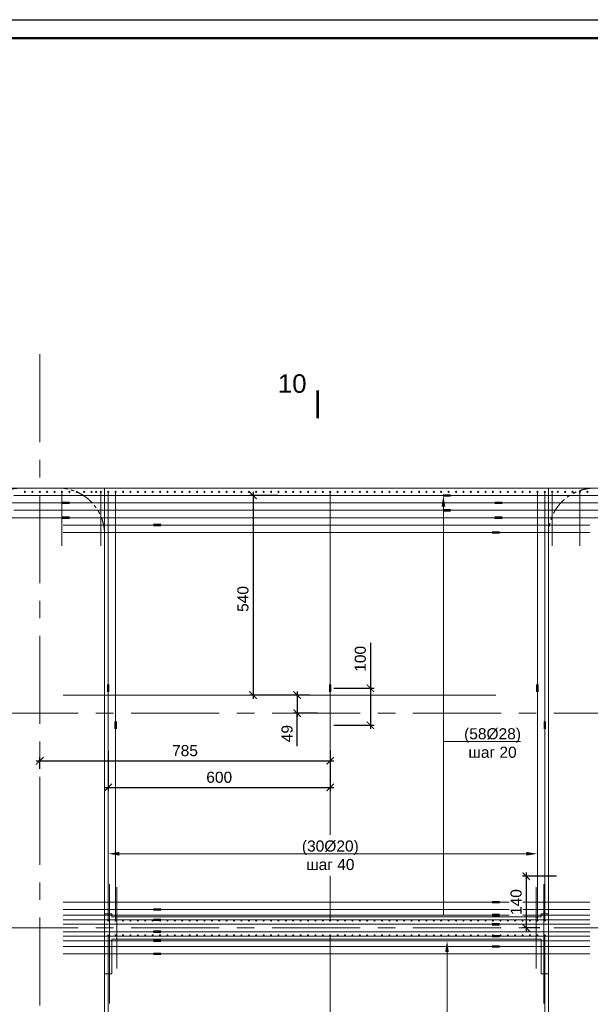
# Model space of a CAD drawing. Header units: millimetres. Extents: x 561702 to 1059369, y 439612 to 517164.
# Tile 10 of 12: x 888523 to 903945, y 490527 to 517164. Entities that reach past the tile are written whole.
import ezdxf
from ezdxf import colors
from ezdxf.entities.mleader import LeaderData, LeaderLine
from ezdxf.enums import TextEntityAlignment as Align
from ezdxf.math import Vec2, Vec3

# ---------------------------------------------------------------- set-up
doc = ezdxf.new("R2010")
doc.units = ezdxf.units.MM
doc.linetypes.add('PHANTOM', pattern=[63.5, 31.75, -6.35, 6.35, -6.35, 6.35, -6.35])
doc.linetypes.add('осевая', pattern=[50.8, 31.75, -6.35, 6.35, -6.35])
for name, color, linetype, lineweight in [('Арматура', 7, 'Continuous', 50), ('бетон_25', 2, 'Continuous', 25), ('Выноски и размеры', 7, 'Continuous', 9), ('ГТО-2_Размеры', 7, 'Continuous', 15), ('Отдел_Разрезы. Сечения. Узлы', 7, 'Continuous', 15)]:
    doc.layers.add(name, color=color, linetype=linetype, lineweight=lineweight)
doc.layers.add('Оси', color=1, linetype='осевая')
doc.layers.add('штамп(текст)', color=7, linetype='Continuous')
doc.styles.add('arial', font='arial.ttf')
doc.styles.add('Arial 3', font='arial.ttf', dxfattribs={"height": 3})
doc.styles.get("Standard").update_dxf_attribs({"font": 'arial.ttf'})
doc.styles.add('ариал 0.9', font='arial.ttf', dxfattribs={"width": 0.9})
doc.styles.add('Рогун1', font='arial.ttf')
doc.dimstyles.new('100 мм', dxfattribs={"dimscale": 100, "dimtxt": 3.5, "dimasz": 2, "dimexe": 1, "dimexo": 1, "dimgap": 1.2, "dimtad": 1, "dimdec": 0, "dimlfac": 0.1, "dimrnd": 0.0001, "dimtxsty": 'Рогун1', "dimblk": 'ARCHTICK', "dimcen": 2.5, "dimdle": 1, "dimaunit": 1, "dimadec": 1, "dimazin": 0, "dimtfac": 1, "dimtdec": 0, "dimtmove": 1, "dimatfit": 3, "dimldrblk": 'ARCHTICK', "dimfxl": 1, "dimtfill": 1, "dimarcsym": 0})

# ---------------------------------------------------------------- blocks, each defined once
blk = doc.blocks.new('*U18')
blk.add_lwpolyline([(5, -5), (-836, -5), (-836, 589), (5, 589)], close=True)
at = {"lineweight": 50}
blk.add_lwpolyline([(0, 0), (-816, 0), (-816, 584), (0, 584)], close=True, dxfattribs=at)
at = {"style": 'arial'}
blk.add_attdef('ФОРМАТ', (-36, -3.63), '', height=2.5, dxfattribs=at)
at = {"layer": 'штамп(текст)', "style": 'arial', "flags": 4}
for tag, height, p in [('Номер', 5, (-60.62, 47.59)), ('Стадия', 3.5, (-42.7, 18.69)), ('Лист', 3.5, (-27.97, 18.69)), ('Листов', 3.5, (-9.45, 18.69)), ('Отдел', 1.8, (-23.21, 1.04)), ('Год', 1.8, (-6.88, 1.05))]:
    blk.add_attdef(tag, text='', height=height, dxfattribs=at).set_placement(p, align=Align.CENTER)
at = {"layer": 'штамп(текст)', "lineweight": 30, "flags": 104}
blk.add_attdef('Объект', text='', height=3.5, dxfattribs=at).set_placement((-60.79, 42), align=Align.TOP_CENTER)
at = {"layer": 'штамп(текст)', "style": 'arial', "flags": 4}
for tag, p in [('Разраб', (-164.12, 26.34)), ('Пров', (-164.12, 21.4)), ('Утвердил1', (-184.87, 11.1)), ('Нач.отд', (-164.12, 10.85)), ('Нк', (-164.12, 6.4)), ('Утвердил', (-184.87, 0.96)), ('ФИО_утв', (-164.12, 1.09))]:
    blk.add_attdef(tag, p, '', height=2.5, dxfattribs=at)
at = {"layer": 'штамп(текст)', "lineweight": 30, "flags": 104}
for tag, p in [('Комплект', (-84.04, 22.95)), ('НазваниеЛиста', (-84.91, 8.24))]:
    blk.add_attdef(tag, text='', height=3.5, dxfattribs=at).set_placement(p, align=Align.MIDDLE_CENTER)
blk = doc.blocks.new('_ArchTick')
at = {"color": 0, "linetype": 'ByBlock', "const_width": 0.15}
blk.add_lwpolyline([(-0.5, -0.5), (0.5, 0.5)], dxfattribs=at)
blk = doc.blocks.new('*D37')
at = {"layer": 'Defpoints', "color": 0, "lineweight": 30, "transparency": 16777216}
for p in [(896915, 497489), (896915, 497115), (889065, 496800)]:
    blk.add_point(p, dxfattribs=at)
at = {"layer": 'ГТО-2_Размеры', "color": 0, "lineweight": -2, "transparency": 16777216}
for p, q in [((896915, 497389), (896915, 497015)), ((888965, 497115), (897015, 497115)), ((889065, 496900), (889065, 497215))]:
    blk.add_line(p, q, dxfattribs=at)
at = {"layer": 'ГТО-2_Размеры', "color": 0, "lineweight": -2, "transparency": 16777216, "xscale": 200, "yscale": 200, "zscale": 200, "rotation": 180}
blk.add_blockref('_ArchTick', (889065, 497115), dxfattribs=at)
at = {"layer": 'ГТО-2_Размеры', "color": 0, "lineweight": -2, "transparency": 16777216, "xscale": 200, "yscale": 200, "zscale": 200}
blk.add_blockref('_ArchTick', (896915, 497115), dxfattribs=at)
at = {"layer": 'ГТО-2_Размеры', "color": 0, "transparency": 16777216, "insert": (892990, 497388), "char_height": 300, "attachment_point": 5, "style": 'Рогун1'}
blk.add_mtext('785', dxfattribs=at)
blk = doc.blocks.new('*D38')
at = {"layer": 'Defpoints', "color": 0, "lineweight": 30, "transparency": 16777216}
for p in [(896464, 498892), (896023, 498402), (896675, 498402)]:
    blk.add_point(p, dxfattribs=at)
at = {"layer": 'ГТО-2_Размеры', "color": 0, "lineweight": -2, "transparency": 16777216}
for p, q in [((896023, 498992), (896023, 498302)), ((896364, 498892), (895923, 498892)), ((896575, 498402), (895923, 498402)), ((896023, 497508), (896023, 498402))]:
    blk.add_line(p, q, dxfattribs=at)
at = {"layer": 'ГТО-2_Размеры', "color": 0, "lineweight": -2, "transparency": 16777216, "xscale": 200, "yscale": 200, "zscale": 200}
for p, rotation in [((896023, 498892), 90), ((896023, 498402), 270)]:
    blk.add_blockref('_ArchTick', p, dxfattribs=dict(at, rotation=rotation))
at = {"layer": 'ГТО-2_Размеры', "color": 0, "transparency": 16777216, "insert": (895750, 497849), "char_height": 300, "attachment_point": 5, "rotation": 90, "style": 'Рогун1'}
blk.add_mtext('49', dxfattribs=at)
blk = doc.blocks.new('*D39')
at = {"layer": 'Defpoints', "color": 0, "lineweight": 30, "transparency": 16777216}
for p in [(890915, 497488), (896915, 497115), (896915, 496395)]:
    blk.add_point(p, dxfattribs=at)
at = {"layer": 'ГТО-2_Размеры', "color": 0, "lineweight": -2, "transparency": 16777216}
for p, q in [((890915, 497388), (890915, 496295)), ((896915, 497015), (896915, 496295)), ((890815, 496395), (897015, 496395))]:
    blk.add_line(p, q, dxfattribs=at)
at = {"layer": 'ГТО-2_Размеры', "color": 0, "lineweight": -2, "transparency": 16777216, "xscale": 200, "yscale": 200, "zscale": 200, "rotation": 180}
blk.add_blockref('_ArchTick', (890915, 496395), dxfattribs=at)
at = {"layer": 'ГТО-2_Размеры', "color": 0, "lineweight": -2, "transparency": 16777216, "xscale": 200, "yscale": 200, "zscale": 200}
blk.add_blockref('_ArchTick', (896915, 496395), dxfattribs=at)
at = {"layer": 'ГТО-2_Размеры', "color": 0, "transparency": 16777216, "insert": (893915, 496668), "char_height": 300, "attachment_point": 5, "style": 'Рогун1'}
blk.add_mtext('600', dxfattribs=at)
blk = doc.blocks.new('*D40')
at = {"layer": 'Defpoints', "color": 0, "lineweight": 30, "transparency": 16777216}
for p in [(895595, 504292), (894830, 498892), (896023, 498892)]:
    blk.add_point(p, dxfattribs=at)
at = {"layer": 'ГТО-2_Размеры', "color": 0, "lineweight": -2, "transparency": 16777216}
for p, q in [((895495, 504292), (894730, 504292)), ((894830, 504392), (894830, 498792)), ((895923, 498892), (894730, 498892))]:
    blk.add_line(p, q, dxfattribs=at)
at = {"layer": 'ГТО-2_Размеры', "color": 0, "lineweight": -2, "transparency": 16777216, "xscale": 200, "yscale": 200, "zscale": 200}
for p, rotation in [((894830, 504292), 90), ((894830, 498892), 270)]:
    blk.add_blockref('_ArchTick', p, dxfattribs=dict(at, rotation=rotation))
at = {"layer": 'ГТО-2_Размеры', "color": 0, "transparency": 16777216, "insert": (894557, 501492), "char_height": 300, "attachment_point": 5, "rotation": 90, "style": 'Рогун1'}
blk.add_mtext('540', dxfattribs=at)
blk = doc.blocks.new('*D41')
at = {"layer": 'Defpoints', "color": 0, "lineweight": 30, "transparency": 16777216}
for p in [(896915, 499077), (896915, 498076), (898002, 498076)]:
    blk.add_point(p, dxfattribs=at)
at = {"layer": 'ГТО-2_Размеры', "color": 0, "lineweight": -2, "transparency": 16777216}
for p, q in [((898002, 500310), (898002, 499077)), ((897015, 499077), (898102, 499077)), ((898002, 499177), (898002, 497976)), ((897015, 498076), (898102, 498076))]:
    blk.add_line(p, q, dxfattribs=at)
at = {"layer": 'ГТО-2_Размеры', "color": 0, "lineweight": -2, "transparency": 16777216, "xscale": 200, "yscale": 200, "zscale": 200}
for p, rotation in [((898002, 499077), 90), ((898002, 498076), 270)]:
    blk.add_blockref('_ArchTick', p, dxfattribs=dict(at, rotation=rotation))
at = {"layer": 'ГТО-2_Размеры', "color": 0, "transparency": 16777216, "insert": (897729, 499873), "char_height": 300, "attachment_point": 5, "rotation": 90, "style": 'Рогун1'}
blk.add_mtext('100', dxfattribs=at)
blk = doc.blocks.new('*D62')
at = {"layer": 'Defpoints', "color": 0, "lineweight": 30, "transparency": 16777216}
for p in [(903135, 493992), (902215, 492592), (902685, 492592)]:
    blk.add_point(p, dxfattribs=at)
at = {"layer": 'ГТО-2_Размеры', "color": 0, "lineweight": -2, "transparency": 16777216}
for p, q in [((903035, 493992), (902115, 493992)), ((902215, 494092), (902215, 492492)), ((902585, 492592), (902115, 492592))]:
    blk.add_line(p, q, dxfattribs=at)
at = {"layer": 'ГТО-2_Размеры', "color": 0, "lineweight": -2, "transparency": 16777216, "xscale": 200, "yscale": 200, "zscale": 200}
for p, rotation in [((902215, 493992), 90), ((902215, 492592), 270)]:
    blk.add_blockref('_ArchTick', p, dxfattribs=dict(at, rotation=rotation))
at = {"layer": 'ГТО-2_Размеры', "color": 0, "transparency": 16777216, "insert": (901941, 493292), "char_height": 300, "attachment_point": 5, "rotation": 90, "style": 'Рогун1', "bg_fill": 3, "box_fill_scale": 1.1, "bg_fill_color": 256, "bg_fill_true_color": 13158600, "bg_fill_transparency": 0}
blk.add_mtext('140', dxfattribs=at)

msp = doc.modelspace()

# ---------------------------------------------------------------- linework, layer by layer
at = {"color": 6, "lineweight": 20}
for points in [[(888365.1345593, 504291.607733), (900065.1345593, 504291.607733)], [(899965.1345593, 504311.607733), (900165.1345593, 504311.607733)], [(899965.1345593, 504271.607733), (900165.1345593, 504271.607733)], [(900065.1345593, 504291.607733), (911765.1345593, 504291.607733)], [(878065.1345593, 504091.607733), (889765.1345593, 504091.607733)], [(889665.1345593, 504111.607733), (889865.1345593, 504111.607733)], [(889665.1345593, 504071.607733), (889865.1345593, 504071.607733)], [(889765.1345593, 504091.607733), (901465.1345593, 504091.607733)], [(901365.1345593, 504111.607733), (901565.1345593, 504111.607733)], [(901365.1345593, 504071.607733), (901565.1345593, 504071.607733)], [(901465.1345593, 504091.607733), (913165.1345593, 504091.607733)], [(888365.1345593, 503891.607733), (900065.1345593, 503891.607733)], [(889665.1345593, 503711.607733), (889865.1345593, 503711.607733)], [(899965.1345593, 503911.607733), (900165.1345593, 503911.607733)], [(899965.1345593, 503871.607733), (900165.1345593, 503871.607733)], [(900065.1345593, 503891.607733), (911765.1345593, 503891.607733)], [(901365.1345593, 503711.607733), (901565.1345593, 503711.607733)], [(878065.1345593, 503691.607733), (889765.1345593, 503691.607733)], [(889665.1345593, 503671.607733), (889865.1345593, 503671.607733)], [(889765.1345593, 503691.607733), (901465.1345593, 503691.607733)], [(892135.1345594, 503511.607733), (892335.1345594, 503511.607733)], [(892135.1345594, 503471.607733), (892335.1345594, 503471.607733)], [(892235.1345594, 503491.607733), (903935.1345594, 503491.607733)], [(901365.1345593, 503671.607733), (901565.1345593, 503671.607733)], [(901465.1345593, 503691.607733), (913165.1345593, 503691.607733)], [(889695.134559, 503291.607733), (901395.134559, 503291.607733)], [(901295.134559, 503311.607733), (901495.134559, 503311.607733)], [(901295.134559, 503271.607733), (901495.134559, 503271.607733)], [(889695.1346002, 498891.607733), (901395.1346002, 498891.607733)], [(889695.1346002, 493291.6077329), (901395.1346002, 493291.6077329)], [(892135.1346006, 493111.6077329), (892335.1346006, 493111.6077329)], [(892135.1346006, 493071.6077329), (892335.1346006, 493071.6077329)], [(892235.1346006, 493091.6077329), (903935.1346006, 493091.6077329)], [(901295.1346002, 493311.6077329), (901495.1346002, 493311.6077329)], [(901295.1346002, 493271.6077329), (901495.1346002, 493271.6077329)], [(889695.1346002, 492941.6077329), (901395.1346002, 492941.6077329)], [(892135.1346006, 492831.607733), (892335.1346006, 492831.607733)], [(892135.1346006, 492791.607733), (892335.1346006, 492791.607733)], [(892235.1346006, 492811.607733), (903935.1346006, 492811.607733)], [(901295.1346002, 492961.6077329), (901495.1346002, 492961.6077329)], [(901295.1346002, 492921.6077329), (901495.1346002, 492921.6077329)], [(889695.1346002, 492691.607733), (901395.1346002, 492691.607733)], [(901295.1346002, 492711.607733), (901495.1346002, 492711.607733)], [(901295.1346002, 492671.607733), (901495.1346002, 492671.607733)], [(889695.1346002, 492371.607733), (901395.1346002, 492371.607733)], [(892135.1346006, 492511.607733), (892335.1346006, 492511.607733)], [(892135.1346006, 492471.607733), (892335.1346006, 492471.607733)], [(892135.1346006, 492261.607733), (892335.1346006, 492261.607733)], [(892235.1346006, 492491.607733), (903935.1346006, 492491.607733)], [(901295.1346002, 492391.607733), (901495.1346002, 492391.607733)], [(901295.1346002, 492351.607733), (901495.1346002, 492351.607733)], [(889695.1346002, 492091.607733), (901395.1346002, 492091.607733)], [(892135.1346006, 492221.607733), (892335.1346006, 492221.607733)], [(892235.1346006, 492241.607733), (903935.1346006, 492241.607733)], [(901295.1346002, 492111.607733), (901495.1346002, 492111.607733)], [(901295.1346002, 492071.607733), (901495.1346002, 492071.607733)], [(892135.1346006, 491911.607733), (892335.1346006, 491911.607733)], [(892135.1346006, 491871.607733), (892335.1346006, 491871.607733)], [(892235.1346006, 491891.607733), (903935.1346006, 491891.607733)]]:
    msp.add_lwpolyline(points, dxfattribs=at)
at = {"color": 5, "lineweight": 20}
for points in [[(889695.134559, 503491.607733), (892235.1345594, 503491.607733)], [(901395.134559, 503291.607733), (903935.1345594, 503291.607733)], [(889695.1346002, 493091.6077329), (892235.1346006, 493091.6077329)], [(901395.1346002, 493291.6077329), (903935.1346006, 493291.6077329)], [(889695.1346002, 492811.607733), (892235.1346006, 492811.607733)], [(901395.1346002, 492941.6077329), (903935.1346006, 492941.6077329)], [(901395.1346002, 492691.607733), (903935.1346006, 492691.607733)], [(889695.1346002, 492491.607733), (892235.1346006, 492491.607733)], [(901395.1346002, 492371.607733), (903935.1346006, 492371.607733)], [(889695.1346002, 492241.607733), (892235.1346006, 492241.607733)], [(901395.1346002, 492091.607733), (903935.1346006, 492091.607733)], [(889695.1346002, 491891.607733), (892235.1346006, 491891.607733)]]:
    msp.add_lwpolyline(points, dxfattribs=at)
at = {"layer": 'Defpoints', "linetype": 'PHANTOM', "lineweight": 20, "ltscale": 15}
for points in [[(889565.1392538, 477491.607733), (888565.1392538, 477491.607733, -0.4142135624), (887315.1392538, 478741.607733), (887315.1392538, 503241.607733, -0.4142135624), (888565.1392538, 504491.607733), (889565.1392538, 504491.607733, -0.4142135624), (890815.1392538, 503241.607733), (890815.1392538, 478741.607733, -0.4142135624)], [(905315.1345593, 478741.607733), (905315.1345593, 503241.607733, 1), (902815.1345593, 503241.607733), (902815.1345593, 478741.607733, 1)]]:
    msp.add_lwpolyline(points, format="xyb", close=True, dxfattribs=at)
at = {"layer": 'Defpoints', "color": 10, "lineweight": 20}
for centre in [(889865.1345593, 504391.607733), (890065.1345593, 504391.607733), (890265.1345593, 504391.607733), (890465.1297829, 504391.607733), (890590.1321505, 504391.607733), (891315.1345593, 504391.607733), (891515.1345593, 504391.607733), (891715.1345593, 504391.607733), (891915.1345593, 504391.607733), (892115.1345593, 504391.607733), (892315.1345593, 504391.607733), (892515.1345593, 504391.607733), (892715.1345593, 504391.607733), (892915.1345593, 504391.607733), (893115.1345593, 504391.607733), (893315.1345593, 504391.607733), (893515.1345593, 504391.607733), (893715.1345593, 504391.607733), (893915.1345593, 504391.607733), (894115.1345593, 504391.607733), (894315.1345593, 504391.607733), (894515.1345593, 504391.607733), (894715.1345593, 504391.607733), (894915.1345593, 504391.607733), (895115.1345593, 504391.607733), (895315.1345593, 504391.607733), (895515.1345593, 504391.607733), (895715.1345593, 504391.607733), (895915.1345593, 504391.607733), (896115.1345593, 504391.607733), (896315.1345593, 504391.607733), (896515.1345593, 504391.607733), (896715.1345593, 504391.607733), (896915.1345593, 504391.607733), (897115.1345593, 504391.607733), (897315.1345593, 504391.607733), (897515.1345593, 504391.607733), (897715.1345593, 504391.607733), (897915.1345593, 504391.607733), (898115.1345593, 504391.607733), (898315.1345593, 504391.607733), (898515.1345593, 504391.607733), (898715.1345593, 504391.607733), (898915.1345593, 504391.607733), (899115.1345593, 504391.607733), (899315.1345593, 504391.607733), (899515.1345593, 504391.607733), (899715.1345593, 504391.607733), (899915.1345593, 504391.607733), (900115.1345593, 504391.607733), (900315.1345593, 504391.607733), (900515.1345593, 504391.607733), (900715.1345593, 504391.607733), (900915.1345593, 504391.607733), (901115.1345593, 504391.607733), (901315.1345593, 504391.607733), (901515.1345593, 504391.607733), (901715.1345593, 504391.607733), (901915.1345593, 504391.607733), (902115.1345593, 504391.607733), (902315.1345593, 504391.607733), (903065.1345588, 504391.607733), (903265.1345182, 504391.607733), (903465.1345182, 504391.607733), (891315.1345593, 492791.6077312), (891515.1345593, 492791.6077312), (891715.1345593, 492791.6077312), (891915.1345593, 492791.6077312), (892115.1345593, 492791.6077312), (892315.1345593, 492791.6077312), (892515.1345593, 492791.6077312), (892715.1345593, 492791.6077312), (892915.1345593, 492791.6077312), (893115.1345593, 492791.6077312), (893315.1345593, 492791.6077312), (893515.1345593, 492791.6077312), (893715.1345593, 492791.6077312), (893915.1345593, 492791.6077312), (894115.1345593, 492791.6077312), (894315.1345593, 492791.6077312), (894515.1345593, 492791.6077312), (894715.1345593, 492791.6077312), (894915.1345593, 492791.6077312), (895115.1345593, 492791.6077312), (895315.1345593, 492791.6077312), (895515.1345593, 492791.6077312), (895715.1345593, 492791.6077312), (895915.1345593, 492791.6077312), (896115.1345593, 492791.6077312), (896315.1345593, 492791.6077312), (896515.1345593, 492791.6077312), (896715.1345593, 492791.6077312), (896915.1345593, 492791.6077312), (897115.1345593, 492791.6077312), (897315.1345593, 492791.6077312), (897515.1345593, 492791.6077312), (897715.1345593, 492791.6077312), (897915.1345593, 492791.6077312), (898115.1345593, 492791.6077312), (898315.1345593, 492791.6077312), (898515.1345593, 492791.6077312), (898715.1345593, 492791.6077312), (898915.1345593, 492791.6077312), (899115.1345593, 492791.6077312), (899315.1345593, 492791.6077312), (899515.1345593, 492791.6077312), (899715.1345593, 492791.6077312), (899915.1345593, 492791.6077312), (900115.1345593, 492791.6077312), (900315.1345593, 492791.6077312), (900515.1345593, 492791.6077312), (900715.1345593, 492791.6077312), (900915.1345593, 492791.6077312), (901115.1345593, 492791.6077312), (901315.1345593, 492791.6077312), (901515.1345593, 492791.6077312), (901715.1345593, 492791.6077312), (901915.1345593, 492791.6077312), (902115.1345593, 492791.6077312), (902315.1345593, 492791.6077312), (891115.1345593, 492391.607733), (891315.1345593, 492391.607733), (891515.1345593, 492391.607733), (891715.1345593, 492391.607733), (891915.1345593, 492391.607733), (892115.1345593, 492391.607733), (892315.1345593, 492391.607733), (892515.1345593, 492391.607733), (892715.1345593, 492391.607733), (892915.1345593, 492391.607733), (893115.1345593, 492391.607733), (893315.1345593, 492391.607733), (893515.1345593, 492391.607733), (893715.1345593, 492391.607733), (893915.1345593, 492391.607733), (894115.1345593, 492391.607733), (894315.1345593, 492391.607733), (894515.1345593, 492391.607733), (894715.1345593, 492391.607733), (894915.1345593, 492391.607733), (895115.1345593, 492391.607733), (895315.1345593, 492391.607733), (895515.1345593, 492391.607733), (895715.1345593, 492391.607733), (895915.1345593, 492391.607733), (896115.1345593, 492391.607733), (896315.1345593, 492391.607733), (896515.1345593, 492391.607733), (896715.1345593, 492391.607733), (896915.1345593, 492391.607733), (897115.1345593, 492391.607733), (897315.1345593, 492391.607733), (897515.1345593, 492391.607733), (897715.1345593, 492391.607733), (897915.1345593, 492391.607733), (898115.1345593, 492391.607733), (898315.1345593, 492391.607733), (898515.1345593, 492391.607733), (898715.1345593, 492391.607733), (898915.1345593, 492391.607733), (899115.1345593, 492391.607733), (899315.1345593, 492391.607733), (899515.1345593, 492391.607733), (899715.1345593, 492391.607733), (899915.1345593, 492391.607733), (900115.1345593, 492391.607733), (900315.1345593, 492391.607733), (900515.1345593, 492391.607733), (900715.1345593, 492391.607733), (900915.1345593, 492391.607733), (901115.1345593, 492391.607733), (901315.1345593, 492391.607733), (901515.1345593, 492391.607733), (901715.1345593, 492391.607733), (901915.1345593, 492391.607733), (902115.1345593, 492391.607733), (902315.1345593, 492391.607733), (902515.1345593, 492391.607733)]:
    msp.add_circle(centre, 15, dxfattribs=at)
at = {"layer": 'Арматура', "color": 2, "lineweight": 20}
for points in [[(889665.1345593, 504391.607733), (889665.1345593, 502931.5056798)], [(890715.1345581, 504391.607733), (890715.1345581, 502931.5056798)], [(890915.1345593, 504376.607733), (890915.1345593, 499076.607733)], [(896915.1345593, 504376.607733), (896915.1345593, 499076.607733)], [(902515.1345593, 504376.607733), (902515.1345593, 499076.607733)], [(902915.1345585, 504391.607733), (902915.1345585, 502931.5056798)], [(903665.1345182, 504391.607733), (903665.1345182, 502931.5056798)], [(890895.1345594, 498976.607733), (890895.1345594, 499176.607733)], [(890935.1345594, 498976.607733), (890935.1345594, 499176.607733)], [(896895.1345594, 498976.607733), (896895.1345594, 499176.607733)], [(896935.1345594, 498976.607733), (896935.1345594, 499176.607733)], [(902495.1345594, 498976.607733), (902495.1345594, 499176.607733)], [(902535.1345594, 498976.607733), (902535.1345594, 499176.607733)], [(891095.1345594, 497976.607733), (891095.1345594, 498176.607733)], [(891135.1345594, 497976.607733), (891135.1345594, 498176.607733)], [(902695.1345594, 497976.607733), (902695.1345594, 498176.607733)], [(902735.1345594, 497976.607733), (902735.1345594, 498176.607733)], [(891115.1345593, 498076.607733), (891115.1345593, 492806.6077312)], [(902715.1345593, 498076.607733), (902715.1345593, 492806.6077312)], [(890915.1345593, 492376.607733), (890915.1345593, 484366.607733)], [(896915.1345593, 492376.607733), (896915.1345593, 484366.607733)], [(902715.1345593, 492376.607733), (902715.1345593, 484366.607733)]]:
    msp.add_lwpolyline(points, dxfattribs=at)
at = {"layer": 'Арматура', "color": 3, "lineweight": 20}
for points in [[(891115.1345593, 504376.607733), (891115.1345593, 498076.607733)], [(902715.1345593, 504376.607733), (902715.1345593, 498076.607733)], [(890915.1345593, 499076.607733), (890915.1345593, 492806.6077312)], [(896915.1345593, 499076.607733), (896915.1345593, 492806.6077312)], [(902515.1345593, 499076.607733), (902515.1345593, 492806.6077312)]]:
    msp.add_lwpolyline(points, dxfattribs=at)
at = {"layer": 'Арматура', "color": 5, "lineweight": 20}
for points in [[(890945.134559, 493776.607733), (890945.134559, 490546.607733)], [(891145.134559, 493691.6077312), (891145.134559, 491491.607733)], [(902485.1345593, 493691.6077312), (902485.1345593, 491491.6077329)], [(902685.1345593, 493776.6077329), (902685.1345593, 490546.6077329)]]:
    msp.add_lwpolyline(points, dxfattribs=at)
at = {"layer": 'Арматура', "color": 2, "lineweight": 20}
for centre in [(888665.1345593, 504391.607733), (889065.1345593, 504391.607733), (889465.1345593, 504391.607733), (889665.1345593, 504391.607733), (890715.1345581, 504391.607733), (890915.1345593, 504391.607733), (902515.1345593, 504391.607733), (902915.1345581, 504391.607733), (903665.1345182, 504391.607733), (891115.1345593, 492791.6077312), (902715.1345593, 492791.6077312), (890915.1345593, 492391.607733), (902715.1345593, 492391.607733)]:
    msp.add_circle(centre, 15, dxfattribs=at)
at = {"layer": 'Арматура', "color": 4, "lineweight": 20}
for centre in [(888865.1345593, 504391.607733), (889265.1345593, 504391.607733), (903865.1345182, 504391.607733)]:
    msp.add_circle(centre, 15, dxfattribs=at)
at = {"layer": 'Арматура', "color": 3, "lineweight": 20}
for centre in [(891115.1345593, 504391.607733), (902715.1345593, 504391.607733), (890915.1345593, 492791.6077312), (902515.1345593, 492791.6077312)]:
    msp.add_circle(centre, 15, dxfattribs=at)
at = {"layer": 'бетон_25', "lineweight": 20, "ltscale": 10}
msp.add_line((914115.1345601, 504491.607733), (858215.1345593, 504491.607733), dxfattribs=at)
for points in [[(890815.134559, 504491.607733), (890815.134559, 477491.607733)], [(902815.1345594, 477491.607733), (902815.1345594, 504491.607733)]]:
    msp.add_lwpolyline(points, dxfattribs=at)
msp.add_lwpolyline([(890815.134559, 491346.6072667), (891015.134559, 491346.6072667), (891015.134559, 492291.6072667), (902615.134559, 492291.6072667), (902615.134559, 491346.6072667), (902815.1345591, 491346.6072667), (902815.1345591, 492976.6072667), (902615.134559, 492976.6072667), (902615.134559, 492891.607265), (891015.134559, 492891.607265), (891015.134559, 492976.6072667), (890815.134559, 492976.6072667)], close=True, dxfattribs=at)
at = {"layer": 'Оси', "linetype": 'осевая', "lineweight": 15, "ltscale": 75}
for p, q in [((853432.0068591, 498401.607733), (920531.8113479, 498401.607733)), ((853432.0068591, 492591.607733), (920531.8113479, 492591.607733))]:
    msp.add_line(p, q, dxfattribs=at)
msp.add_lwpolyline([(889065.1345593, 508112.2537064), (889065.1345593, 472253.0990532)], dxfattribs=at)
at = {"layer": 'Отдел_Разрезы. Сечения. Узлы'}
msp.add_lwpolyline([(896576.5428521, 506382.7474924, 75, 75, 0), (896576.5858131, 507132.7474912, 75, 75, 0), (896576.5714928, 506882.7474917, 0, 100, 0), (896076.5714936, 506882.7761323, 0, 0, 0), (895326.5714948, 506882.8190932, 0, 0, 0)], format="xyseb", dxfattribs=at)

# ---------------------------------------------------------------- block references
at = {"lineweight": -3, "xscale": 100, "yscale": 100, "zscale": 100}
msp.add_blockref('*U18', (929865.1345593, 458263.6259145), dxfattribs=at)

# ---------------------------------------------------------------- texts
at = {"layer": 'Отдел_Разрезы. Сечения. Узлы', "style": 'ариал 0.9'}
msp.add_text('10', height=500, rotation=360, dxfattribs=at).set_placement((895499.1337133, 507070.3060597, 1507.2841379))

# ---------------------------------------------------------------- dimensions: what is measured, and where the dimension line sits
at = {"layer": 'ГТО-2_Размеры'}
for base, p1, p2, picture, middle in [((894830.3101464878, 498891.6077329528), (895595.2292606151, 504291.6077329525), (896022.967250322, 498891.6077329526), '*D40', (894830.3101464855, 501491.6077329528)), ((896022.9672503, 498401.607733), (896464.1629406, 498891.607733), (896675.3982699, 498401.607733), '*D38', (896119.6177509, 497848.7264958))]:
    dim = msp.add_linear_dim(base=base, p1=p1, p2=p2, angle=90, dimstyle='100 мм', override={"dimtxt": 3, "dimdec": 6, "dimtfill": 0}, dxfattribs=at)
    dim.commit()
    dim.dimension.update_dxf_attribs({"geometry": picture, "text_midpoint": middle, "dimtype": 160})
dim = msp.add_linear_dim(base=(898002.1754848, 498075.5748837), p1=(896915.1345593, 499076.607733), p2=(896915.1345593, 498075.5748837), angle=90, text='100', dimstyle='100 мм', override={"dimtxt": 3, "dimdec": 6, "dimtfill": 0}, dxfattribs=at)
dim.commit()
dim.dimension.update_dxf_attribs({"geometry": '*D41', "text_midpoint": (898027.254113, 499873.3127706), "dimtype": 160})
for base, p1, p2, picture, middle in [((896915.1342397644, 497114.8900538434), (889065.1345592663, 496799.8539784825), (896915.1342397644, 497489.0493039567), '*D37', (892990.1343995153, 497114.8900538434)), ((896915.1342397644, 496395.1568317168), (890915.1342397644, 497488.1239103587), (896915.1342397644, 497114.8900538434), '*D39', (893915.1342397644, 496395.1568317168))]:
    dim = msp.add_linear_dim(base=base, p1=p1, p2=p2, dimstyle='100 мм', override={"dimtxt": 3, "dimdec": 6, "dimtfill": 0}, dxfattribs=at)
    dim.commit()
    dim.dimension.update_dxf_attribs({"geometry": picture, "text_midpoint": middle, "dimtype": 160})

# ---------------------------------------------------------------- leaders
at = {"layer": 'Выноски и размеры', "lineweight": 20}
ml = msp.add_multileader_mtext('Standard', dxfattribs=at)
ml.set_content('(58Ø28)\\Pшаг 20', color=256, style='Arial 3')
ml.set_leader_properties(color=256, linetype='ByLayer', lineweight=-1)
ml.build(insert=Vec2(0, 0))
ml.multileader.update_dxf_attribs({"text_left_attachment_type": 6, "text_right_attachment_type": 6, "dogleg_length": 36, "arrow_head_size": 300})
ctx = ml.context
ctx.base_point, ctx.char_height, ctx.arrow_head_size, ctx.landing_gap_size, ctx.plane_origin = Vec3(900474.4581082, 497635.8836375), 300, 300, 80, Vec3(959353.8545845, 501798.3552009)
ctx.left_attachment, ctx.right_attachment, ctx.text_align_type = 6, 6, 1
notes = []
notes.append((ctx, [(0, (1, 1, 0), (899975.4985779, 497635.8836375), (1, 0), 498.9595303, [(1, [(899975.4985779, 504291.607733), (899975.4985779, 492941.607733), (899975.4985779, 503291.6077329), (899975.4985779, 493291.607733)], 0, [])])]))
ctx.mtext.insert, ctx.mtext.width, ctx.mtext.defined_height, ctx.mtext.alignment, ctx.mtext.line_spacing_style, ctx.mtext.flow_direction = Vec3(901302.9233197, 497995.8836375), 5079.595705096, 701.7549822, 2, 2, 5
ml = msp.add_multileader_mtext('Standard', dxfattribs=at)
ml.set_content('(40Ø28)\\Pшаг 20', color=256, style='Arial 3')
ml.set_leader_properties(color=256, linetype='ByLayer', lineweight=-1)
ml.build(insert=Vec2(0, 0))
ml.multileader.update_dxf_attribs({"text_left_attachment_type": 6, "text_right_attachment_type": 6, "dogleg_length": 36, "arrow_head_size": 300})
ctx = ml.context
ctx.base_point, ctx.char_height, ctx.arrow_head_size, ctx.landing_gap_size, ctx.plane_origin = Vec3(900227.4826771, 489232.1847942), 300, 300, 80, Vec3(959450.924701, 493394.6563576)
ctx.left_attachment, ctx.right_attachment, ctx.text_align_type = 6, 6, 1
notes.append((ctx, [(0, (1, 1, 0), (900072.5686945, 489232.1847942), (1, 0), 154.9139826, [(1, [(900072.5686945, 492241.607733), (900072.5686945, 484491.607733), (900072.5686945, 491891.607733), (900072.5686945, 484691.607733)], 0, [])])]))
ctx.mtext.insert, ctx.mtext.width, ctx.mtext.defined_height, ctx.mtext.alignment, ctx.mtext.line_spacing_style, ctx.mtext.flow_direction = Vec3(901055.9478886, 489592.1847942), 5079.595705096, 701.7549822, 2, 2, 5
for ctx, leaders in notes:
    for number, flags, end, landing, length, lines in leaders:
        leader = LeaderData()
        leader.index, (leader.has_last_leader_line, leader.has_dogleg_vector, leader.attachment_direction) = number, flags
        leader.last_leader_point, leader.dogleg_vector, leader.dogleg_length = Vec3(end), Vec3(landing), length
        for number, points, colour, breaks in lines:
            line = LeaderLine()
            line.index, line.vertices, line.color, line.breaks = number, Vec3.list(points), colors.encode_raw_color(colour), breaks
            leader.lines.append(line)
        ctx.leaders.append(leader)

# ---------------------------------------------------------------- next in the draw order: leaders
ml = msp.add_multileader_mtext('Standard', dxfattribs=at)
ml.set_content('(30Ø20)\\Pшаг 40', color=256, style='Arial 3')
ml.set_leader_properties(color=256, linetype='ByLayer', lineweight=-1)
ml.build(insert=Vec2(0, 0))
ml.multileader.update_dxf_attribs({"text_left_attachment_type": 6, "text_right_attachment_type": 6, "dogleg_length": 36, "arrow_head_size": 300})
ctx = ml.context
ctx.base_point, ctx.char_height, ctx.arrow_head_size, ctx.landing_gap_size, ctx.plane_origin = Vec3(896089.9344804, 494598.7242331), 300, 300, 80, Vec3(956168.7088934, 496862.940425)
ctx.left_attachment, ctx.right_attachment, ctx.text_align_type = 6, 6, 1
notes = []
notes.append((ctx, [(1, (1, 1, 0), (898245.8244336, 494598.7242331), (-1, 0), 498.9595303, [(1, [(890915.1345593, 494598.7242334)], 0, []), (0, [(902515.1345593, 494598.7242332)], 0, [])])]))
ctx.mtext.insert, ctx.mtext.width, ctx.mtext.defined_height, ctx.mtext.alignment, ctx.mtext.line_spacing_style, ctx.mtext.flow_direction = Vec3(896918.3996919, 494958.7242331), 2500.559455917, 701.7549822, 2, 2, 5
ctx.mtext.has_bg_fill, ctx.mtext.bg_color, ctx.mtext.bg_scale_factor, ctx.mtext.bg_transparency, ctx.mtext.use_window_bg_color = 1, -1027028792, 1.5, 0, 1
for ctx, leaders in notes:
    for number, flags, end, landing, length, lines in leaders:
        leader = LeaderData()
        leader.index, (leader.has_last_leader_line, leader.has_dogleg_vector, leader.attachment_direction) = number, flags
        leader.last_leader_point, leader.dogleg_vector, leader.dogleg_length = Vec3(end), Vec3(landing), length
        for number, points, colour, breaks in lines:
            line = LeaderLine()
            line.index, line.vertices, line.color, line.breaks = number, Vec3.list(points), colors.encode_raw_color(colour), breaks
            leader.lines.append(line)
        ctx.leaders.append(leader)

# ---------------------------------------------------------------- next in the draw order: dimensions: what is measured, and where the dimension line sits
at = {"layer": 'ГТО-2_Размеры'}
dim = msp.add_linear_dim(base=(902214.5374163, 492591.607733), p1=(903134.7259423, 493991.607733), p2=(902685.134554, 492591.607733), angle=90, text='140', dimstyle='100 мм', override={"dimtxt": 3, "dimdec": 6, "dimtfill": 1}, dxfattribs=at)
dim.commit()
dim.dimension.update_dxf_attribs({"geometry": '*D62', "text_midpoint": (902214.5374163, 493291.607733), "dimtype": 160})

doc.saveas('drawing.dxf')
